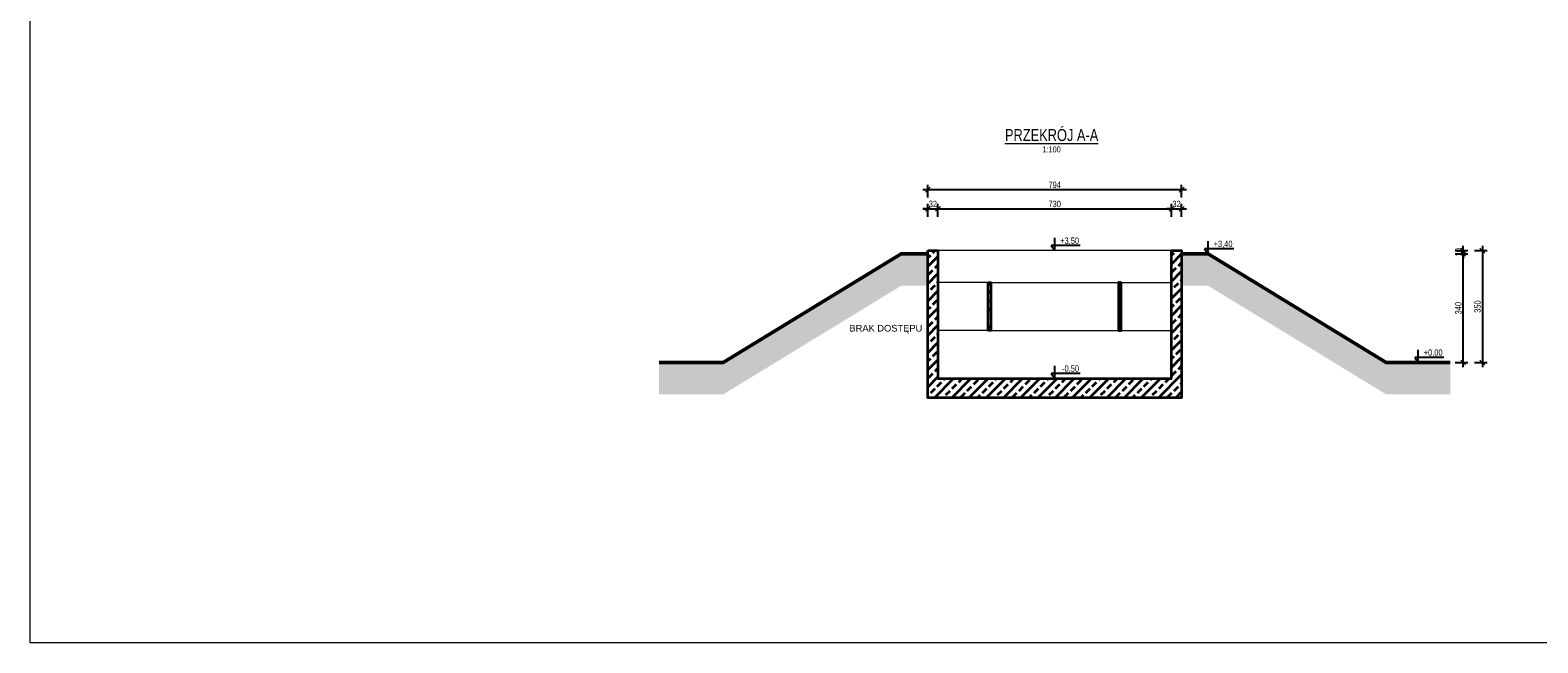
# Model space of a CAD drawing. Header units: centimetres. Extents: x 502252 to 521735, y 143877 to 163494.
# Tile 5 of 10: x 513827 to 518542, y 150894 to 152810. Entities that reach past the tile are written whole.
import ezdxf
from ezdxf.enums import TextEntityAlignment as Align

# ---------------------------------------------------------------- set-up
doc = ezdxf.new("R2010")
doc.units = ezdxf.units.CM
doc.header["$LTSCALE"] = 100
for name, color, linetype, lineweight in [('0.50', 3, 'Continuous', 50), ('00RamTab-T', 2, 'Continuous', 35), ('1_Widoki', 1, 'Continuous', 18), ('1_Ściany przekrój', 2, 'Continuous', 35), ('3_Opisy', 4, 'Continuous', 15), ('4_Wymiary', 1, 'Continuous', 13)]:
    doc.layers.add(name, color=color, linetype=linetype, lineweight=lineweight)
doc.styles.add('CDMSTYLE', font='CDMSIMPL', dxfattribs={"width": 0.8, "bigfont": 'CDMBIGPL'})
doc.dimstyles.new('CDM-CM100CM', dxfattribs={"dimscale": 10, "dimtxt": 2, "dimasz": 1.5, "dimexe": 1.5, "dimexo": 0, "dimgap": 0.5, "dimtad": 1, "dimdec": 0, "dimrnd": 0.1, "dimzin": 9, "dimtxsty": 'CDMSTYLE', "dimblk": 'OBLIQUE', "dimcen": 2.5, "dimdle": 1.5, "dimclrd": 9, "dimclre": 9, "dimadec": 1, "dimazin": 2, "dimtfac": 1, "dimtdec": 0, "dimtix": 1, "dimtmove": 1, "dimatfit": 3, "dimldrblk": 'DOT', "dimfxlon": 1, "dimtvp": 1, "dimtolj": 1, "dimtzin": 0, "dimlwd": 25, "dimlwe": 25, "dimarcsym": 0})

# ---------------------------------------------------------------- blocks, each defined once
blk = doc.blocks.new('_OBLIQUE')
at = {"color": 0, "linetype": 'ByBlock'}
blk.add_line((-0.5, -0.5), (0.5, 0.5), dxfattribs=at)
blk = doc.blocks.new('*D6705')
at = {"layer": '4_Wymiary', "color": 9, "lineweight": 25}
for p, q in [((516618.9, 152251.6), (516680.9, 152251.6)), ((516633.9, 152251.6), (516618.9, 152251.6)), ((516633.9, 152226.6), (516633.9, 152266.6)), ((516665.9, 152226.6), (516665.9, 152266.6)), ((516665.9, 152251.6), (516680.9, 152251.6))]:
    blk.add_line(p, q, dxfattribs=at)
at = {"layer": 'Defpoints', "color": 0}
for p in [(516665.9, 152251.6), (516633.9, 152120.7), (516665.9, 152120.7)]:
    blk.add_point(p, dxfattribs=at)
at = {"layer": '4_Wymiary', "color": 9, "linetype": 'ByBlock', "lineweight": 25, "xscale": 15, "yscale": 15, "zscale": 15}
blk.add_blockref('_OBLIQUE', (516633.9, 152251.6), dxfattribs=at)
at = {"layer": '4_Wymiary', "color": 9, "linetype": 'ByBlock', "lineweight": 25, "xscale": 15, "yscale": 15, "zscale": 15, "rotation": 180}
blk.add_blockref('_OBLIQUE', (516665.9, 152251.6), dxfattribs=at)
at = {"layer": '4_Wymiary', "color": 0, "insert": (516649.9, 152266.6), "char_height": 20, "attachment_point": 5, "style": 'CDMSTYLE'}
blk.add_mtext('\\A1;32', dxfattribs=at)
blk = doc.blocks.new('_DOT')
at = {"color": 0, "linetype": 'ByBlock'}
blk.add_line((-0.5, 0), (-1, 0), dxfattribs=at)
at = {"color": 0, "linetype": 'ByBlock', "const_width": 0.5}
blk.add_lwpolyline([(-0.25, 0, 1), (0.25, 0, 1)], format="xyb", close=True, dxfattribs=at)
blk = doc.blocks.new('*D6706')
at = {"layer": '4_Wymiary', "color": 9, "lineweight": 25}
for p, q in [((516650.9, 152251.6), (517410.9, 152251.6)), ((516665.9, 152226.6), (516665.9, 152266.6)), ((517395.9, 152226.6), (517395.9, 152266.6))]:
    blk.add_line(p, q, dxfattribs=at)
at = {"layer": 'Defpoints', "color": 0}
for p in [(517395.9, 152251.6), (516665.9, 152120.7), (517395.9, 152120.7)]:
    blk.add_point(p, dxfattribs=at)
at = {"layer": '4_Wymiary', "color": 9, "linetype": 'ByBlock', "lineweight": 25, "xscale": 15, "yscale": 15, "zscale": 15, "rotation": 180}
blk.add_blockref('_OBLIQUE', (516665.9, 152251.6), dxfattribs=at)
at = {"layer": '4_Wymiary', "color": 9, "linetype": 'ByBlock', "lineweight": 25, "xscale": 15, "yscale": 15, "zscale": 15}
blk.add_blockref('_OBLIQUE', (517395.9, 152251.6), dxfattribs=at)
at = {"layer": '4_Wymiary', "color": 0, "insert": (517030.9, 152266.6), "char_height": 20, "attachment_point": 5, "style": 'CDMSTYLE'}
blk.add_mtext('\\A1;730', dxfattribs=at)
blk = doc.blocks.new('*D6707')
at = {"layer": '4_Wymiary', "color": 9, "lineweight": 25}
for p, q in [((517380.9, 152251.6), (517442.9, 152251.6)), ((517395.9, 152251.6), (517380.9, 152251.6)), ((517395.9, 152226.6), (517395.9, 152266.6)), ((517427.9, 152226.6), (517427.9, 152266.6)), ((517427.9, 152251.6), (517442.9, 152251.6))]:
    blk.add_line(p, q, dxfattribs=at)
at = {"layer": 'Defpoints', "color": 0}
for p in [(517427.9, 152251.6), (517395.9, 152120.7), (517427.9, 152120.7)]:
    blk.add_point(p, dxfattribs=at)
at = {"layer": '4_Wymiary', "color": 9, "linetype": 'ByBlock', "lineweight": 25, "xscale": 15, "yscale": 15, "zscale": 15}
blk.add_blockref('_OBLIQUE', (517395.9, 152251.6), dxfattribs=at)
at = {"layer": '4_Wymiary', "color": 9, "linetype": 'ByBlock', "lineweight": 25, "xscale": 15, "yscale": 15, "zscale": 15, "rotation": 180}
blk.add_blockref('_OBLIQUE', (517427.9, 152251.6), dxfattribs=at)
at = {"layer": '4_Wymiary', "color": 0, "insert": (517411.9, 152266.6), "char_height": 20, "attachment_point": 5, "style": 'CDMSTYLE'}
blk.add_mtext('\\A1;32', dxfattribs=at)
blk = doc.blocks.new('*D6708')
at = {"layer": '4_Wymiary', "color": 9, "lineweight": 25}
for p, q in [((516618.9, 152311.6), (517442.9, 152311.6)), ((516633.9, 152286.6), (516633.9, 152326.6)), ((517427.9, 152286.6), (517427.9, 152326.6))]:
    blk.add_line(p, q, dxfattribs=at)
at = {"layer": 'Defpoints', "color": 0}
for p in [(517427.9, 152311.6), (516633.9, 152120.7), (517427.9, 152120.7)]:
    blk.add_point(p, dxfattribs=at)
at = {"layer": '4_Wymiary', "color": 9, "linetype": 'ByBlock', "lineweight": 25, "xscale": 15, "yscale": 15, "zscale": 15, "rotation": 180}
blk.add_blockref('_OBLIQUE', (516633.9, 152311.6), dxfattribs=at)
at = {"layer": '4_Wymiary', "color": 9, "linetype": 'ByBlock', "lineweight": 25, "xscale": 15, "yscale": 15, "zscale": 15}
blk.add_blockref('_OBLIQUE', (517427.9, 152311.6), dxfattribs=at)
at = {"layer": '4_Wymiary', "color": 0, "insert": (517030.9, 152326.6), "char_height": 20, "attachment_point": 5, "style": 'CDMSTYLE'}
blk.add_mtext('\\A1;794', dxfattribs=at)
blk = doc.blocks.new('*D6709')
at = {"layer": '4_Wymiary', "color": 9, "lineweight": 25}
for p, q in [((518283.2, 152110.7), (518323.2, 152110.7)), ((518308.2, 151755.7), (518308.2, 152125.7)), ((518283.2, 151770.7), (518323.2, 151770.7))]:
    blk.add_line(p, q, dxfattribs=at)
at = {"layer": 'Defpoints', "color": 0}
for p in [(517510.9, 152110.7), (518308.2, 152110.7), (518267.9, 151770.7)]:
    blk.add_point(p, dxfattribs=at)
at = {"layer": '4_Wymiary', "color": 9, "linetype": 'ByBlock', "lineweight": 25, "xscale": 15, "yscale": 15, "zscale": 15}
for p, rotation in [((518308.2, 152110.7), 90), ((518308.2, 151770.7), 270)]:
    blk.add_blockref('_OBLIQUE', p, dxfattribs=dict(at, rotation=rotation))
at = {"layer": '4_Wymiary', "color": 0, "insert": (518293.2, 151940.7), "char_height": 20, "attachment_point": 5, "rotation": 90, "style": 'CDMSTYLE'}
blk.add_mtext('\\A1;340', dxfattribs=at)
blk = doc.blocks.new('*D6710')
at = {"layer": '4_Wymiary', "color": 9, "lineweight": 25}
for p, q in [((518283.2, 152120.7), (518323.2, 152120.7)), ((518283.2, 152110.7), (518323.2, 152110.7)), ((518308.2, 152095.7), (518308.2, 152135.7)), ((518308.2, 152120.7), (518308.2, 152135.7)), ((518308.2, 152110.7), (518308.2, 152095.7))]:
    blk.add_line(p, q, dxfattribs=at)
at = {"layer": 'Defpoints', "color": 0}
for p in [(517427.9, 152120.7), (517510.9, 152110.7), (518308.2, 152120.7)]:
    blk.add_point(p, dxfattribs=at)
at = {"layer": '4_Wymiary', "color": 9, "linetype": 'ByBlock', "lineweight": 25, "xscale": 15, "yscale": 15, "zscale": 15}
for p, rotation in [((518308.2, 152120.7), 270), ((518308.2, 152110.7), 90)]:
    blk.add_blockref('_OBLIQUE', p, dxfattribs=dict(at, rotation=rotation))
at = {"layer": '4_Wymiary', "color": 0, "insert": (518293.2, 152115.7), "char_height": 20, "attachment_point": 5, "rotation": 90, "style": 'CDMSTYLE'}
blk.add_mtext('\\A1;10', dxfattribs=at)
blk = doc.blocks.new('*D6711')
at = {"layer": '4_Wymiary', "color": 9, "lineweight": 25}
for p, q in [((518343.2, 152120.7), (518383.2, 152120.7)), ((518368.2, 152135.7), (518368.2, 151755.7)), ((518343.2, 151770.7), (518383.2, 151770.7))]:
    blk.add_line(p, q, dxfattribs=at)
at = {"layer": 'Defpoints', "color": 0}
for p in [(517427.9, 152120.7), (518067.9, 151770.7), (518368.2, 151770.7)]:
    blk.add_point(p, dxfattribs=at)
at = {"layer": '4_Wymiary', "color": 9, "linetype": 'ByBlock', "lineweight": 25, "xscale": 15, "yscale": 15, "zscale": 15}
for p, rotation in [((518368.2, 152120.7), 90), ((518368.2, 151770.7), 270)]:
    blk.add_blockref('_OBLIQUE', p, dxfattribs=dict(at, rotation=rotation))
at = {"layer": '4_Wymiary', "color": 0, "insert": (518353.2, 151945.7), "char_height": 20, "attachment_point": 5, "rotation": 90, "style": 'CDMSTYLE'}
blk.add_mtext('\\A1;350', dxfattribs=at)

msp = doc.modelspace()

# ---------------------------------------------------------------- hatches: boundary and pattern name
at = {"layer": '1_Ściany przekrój', "transparency": 33554687}
h = msp.add_hatch(dxfattribs=at)
h.set_pattern_fill('ANSI33', color=9, scale=6)
h.set_pattern_definition([(45, (0, -593.39), (-26.9407684, 26.9407684), []), (45, (26.94, -593.39), (-26.9407684, 26.9407684), [19.05, -9.525])])
h.paths.add_polyline_path([(516633.9, 152120.7), (516633.9, 151660.7), (517427.9, 151660.7), (517427.9, 152120.7), (517395.9, 152120.7), (517395.9, 151720.7), (516665.9, 151720.7), (516665.9, 152120.7)])
h = msp.add_hatch(dxfattribs=at)
h.set_pattern_fill('ANSI33', color=9, scale=6)
h.set_pattern_definition([(45, (-11733.83, -5003.517), (-26.9407684, 26.9407684), []), (45, (-11706.89, -5003.517), (-26.9407684, 26.9407684), [19.05, -9.525])])
h.paths.add_polyline_path([(517230.9, 152020.7), (517230.9, 151870.7), (517238.9, 151870.7), (517238.9, 152020.7)])
h.paths.add_polyline_path([(516822.9, 152020.7), (516822.9, 151870.7), (516830.9, 151870.7), (516830.9, 152020.7)])
at = {"layer": '4_Wymiary', "transparency": 33554687}
h = msp.add_hatch(dxfattribs=at)
h.set_pattern_fill('EARTH', color=9, scale=6, angle=135)
h.set_pattern_definition([(135, (-11733.83, -5003.517), (-53.8815367, 5e-15), [38.1, -38.1]), (135, (-11743.934, -5013.62), (-53.8815367, 5e-15), [38.1, -38.1]), (135, (-11754.037, -5023.722), (-53.8815367, 5e-15), [38.1, -38.1]), (225, (-11760.772, -5023.722), (-1e-14, -53.8815367), [38.1, -38.1]), (225, (-11770.875, -5013.62), (-1e-14, -53.8815367), [38.1, -38.1]), (225, (-11780.978, -5003.517), (-1e-14, -53.8815367), [38.1, -38.1])])
h.paths.add_polyline_path([(517510.9, 152010.7), (518067.9, 151670.7), (518267.9, 151670.7), (518267.9, 151770.7), (518167.9, 151770.7), (518067.9, 151770.7), (517510.9, 152110.7), (517427.9, 152110.7), (517427.9, 152010.7)])
h.paths.add_polyline_path([(516550.9, 152110.7), (515993.9, 151770.7), (515793.9, 151770.7), (515793.9, 151670.7), (515993.9, 151670.7), (516550.9, 152010.7), (516633.9, 152010.7), (516633.9, 152110.7)])

# ---------------------------------------------------------------- linework, layer by layer
at = {"layer": '0.50'}
for points in [[(516633.9, 152110.7), (516550.9, 152110.7), (515993.9, 151770.7), (515793.9, 151770.7)], [(517427.9, 152110.7), (517510.9, 152110.7), (518067.9, 151770.7), (518267.9, 151770.7)]]:
    msp.add_lwpolyline(points, dxfattribs=at)
at = {"layer": '1_Widoki'}
for p, q in [((517395.9, 152120.7), (516665.9, 152120.7)), ((516822.9, 152020.7), (516665.9, 152020.7)), ((516830.9, 152020.7), (517230.9, 152020.7)), ((517238.9, 152020.7), (517395.9, 152020.7)), ((516822.9, 151870.7), (516665.9, 151870.7)), ((516830.9, 151870.7), (517230.9, 151870.7)), ((517238.9, 151870.7), (517395.9, 151870.7))]:
    msp.add_line(p, q, dxfattribs=at)
at = {"layer": '1_Ściany przekrój'}
msp.add_lwpolyline([(516633.9, 152120.7), (516665.9, 152120.7), (516665.9, 151720.7), (517395.9, 151720.7), (517395.9, 152120.7), (517427.9, 152120.7), (517427.9, 151660.7), (516633.9, 151660.7), (516633.9, 152120.7)], dxfattribs=at)
for points in [[(516822.9, 152020.7), (516830.9, 152020.7), (516830.9, 151870.7), (516822.9, 151870.7)], [(517238.9, 152020.7), (517230.9, 152020.7), (517230.9, 151870.7), (517238.9, 151870.7)]]:
    msp.add_lwpolyline(points, close=True, dxfattribs=at)
at = {"layer": '3_Opisy', "lineweight": 25}
for p, q in [((517019.7, 152136.7), (517030.9, 152120.7)), ((517499.7, 152126.7), (517510.9, 152110.7)), ((518156.7, 151786.7), (518167.9, 151770.7)), ((517019.7, 151736.7), (517030.9, 151720.7))]:
    msp.add_line(p, q, dxfattribs=at)
for points in [[(517030.9, 152120.7), (517030.9, 152160.7)], [(517510.9, 152110.7), (517510.9, 152150.7)], [(517110.9, 152136.7), (517019.7, 152136.7)], [(517590.9, 152126.7), (517499.7, 152126.7)], [(518247.9, 151786.7), (518156.7, 151786.7)], [(518167.9, 151770.7), (518167.9, 151810.7)], [(517110.9, 151736.7), (517019.7, 151736.7)], [(517030.9, 151720.7), (517030.9, 151760.7)]]:
    msp.add_lwpolyline(points, dxfattribs=at)
at = {"layer": '4_Wymiary'}
msp.add_lwpolyline([(513827, 156477.2), (521735.5, 156477.2), (521735.5, 150893.7), (513827, 150893.7)], close=True, dxfattribs=at)

# ---------------------------------------------------------------- texts
at = {"layer": '00RamTab-T', "color": 4, "linetype": 'Continuous', "lineweight": 0, "style": 'CDMSTYLE', "width": 0.8}
msp.add_text('%%UPRZEKRÓJ A-A', height=37.5, dxfattribs=at).set_placement((517021.3, 152482.3), align=Align.MIDDLE_CENTER)
at = {"layer": '00RamTab-T', "color": 2, "linetype": 'Continuous', "lineweight": 0, "style": 'CDMSTYLE', "width": 0.8}
msp.add_text('1:100', height=18.75, dxfattribs=at).set_placement((517021.3, 152437.3), align=Align.MIDDLE_CENTER)
at = {"layer": '3_Opisy', "lineweight": 25, "char_height": 20, "attachment_point": 3, "style": 'CDMSTYLE'}
for s, insert in [('+3,50 ', (517106.9, 152161.8)), ('+3,40 ', (517586.9, 152151.8)), ('+0,00 ', (518243.9, 151811.8)), ('-0,50 ', (517106.9, 151761.8))]:
    msp.add_mtext_dynamic_manual_height_columns(s, width=40.528, gutter_width=12.5, heights=[0], dxfattribs=dict(at, insert=insert))
at = {"layer": '3_Opisy', "lineweight": 25, "insert": (516619.6, 151888.4), "char_height": 20.8, "attachment_point": 3}
msp.add_mtext_dynamic_manual_height_columns('\\pxql;{\\fArial|b0|i0|c238|p34;BRAK DOSTĘPU}', width=230.439, gutter_width=700, heights=[0], dxfattribs=at)

# ---------------------------------------------------------------- dimensions: what is measured, and where the dimension line sits
at = {"layer": '4_Wymiary'}
for base, p1, p2, picture, middle in [((517427.9, 152311.6), (516633.9, 152120.7), (517427.9, 152120.7), '*D6708', (517030.9, 152326.6)), ((516665.9, 152251.6), (516633.9, 152120.7), (516665.9, 152120.7), '*D6705', (516649.9, 152266.6)), ((517395.9, 152251.6), (516665.9, 152120.7), (517395.9, 152120.7), '*D6706', (517030.9, 152266.6)), ((517427.9, 152251.6), (517395.9, 152120.7), (517427.9, 152120.7), '*D6707', (517411.9, 152266.6))]:
    dim = msp.add_linear_dim(base=base, p1=p1, p2=p2, dimstyle='CDM-CM100CM', dxfattribs=at)
    dim.commit()
    dim.dimension.update_dxf_attribs({"geometry": picture, "text_midpoint": middle})
for base, p1, p2, picture, middle in [((518308.2, 152120.7), (517510.9, 152110.7), (517427.9, 152120.7), '*D6710', (518293.2, 152115.7)), ((518368.2, 151770.7), (517427.9, 152120.7), (518067.9, 151770.7), '*D6711', (518353.2, 151945.7)), ((518308.2, 152110.7), (518267.9, 151770.7), (517510.9, 152110.7), '*D6709', (518293.2, 151940.7))]:
    dim = msp.add_linear_dim(base=base, p1=p1, p2=p2, angle=90, dimstyle='CDM-CM100CM', dxfattribs=at)
    dim.commit()
    dim.dimension.update_dxf_attribs({"geometry": picture, "text_midpoint": middle})

doc.saveas('drawing.dxf')
